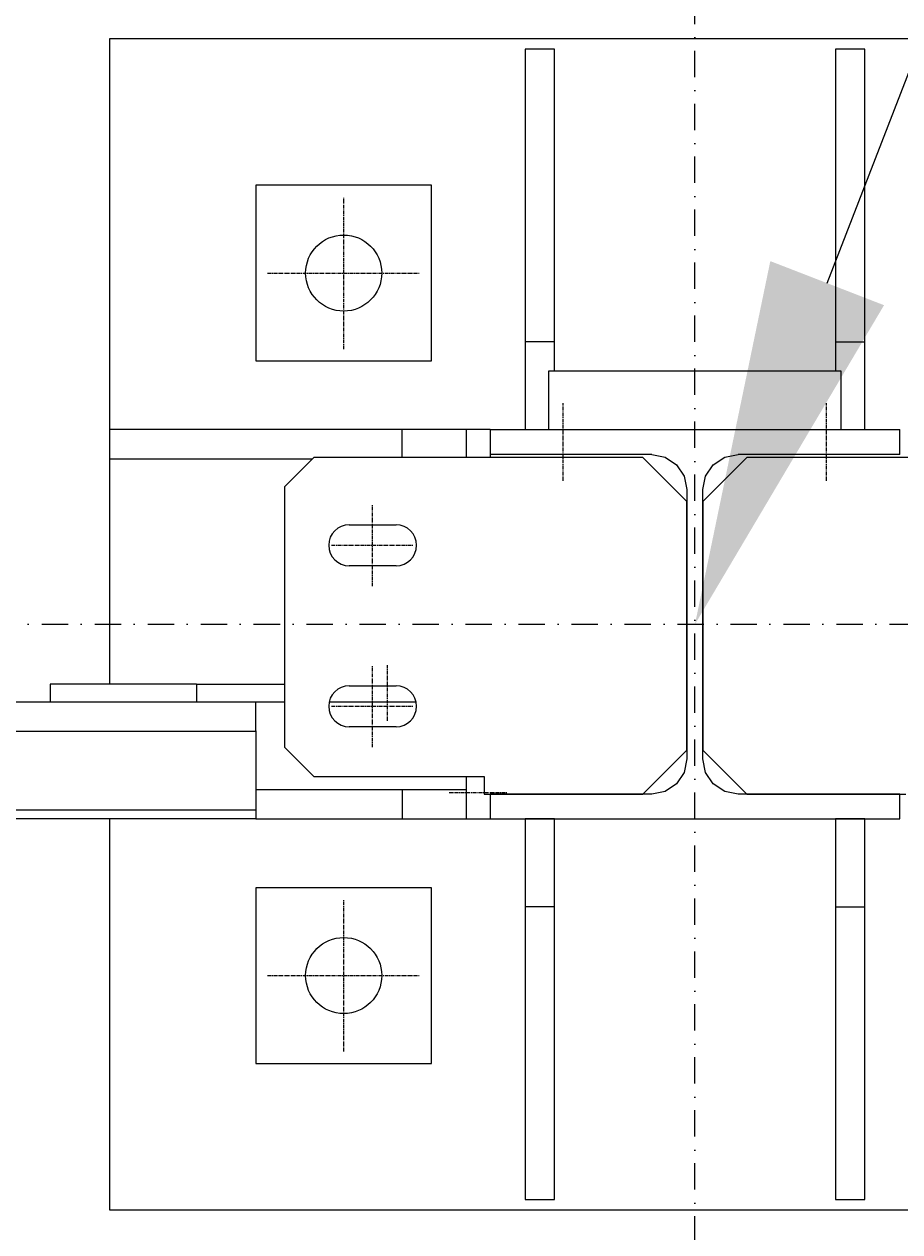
# Model space of a CAD drawing. Header units: millimetres. Extents: x 4047 to 23472, y 1613 to 16682.
# Tile 21 of 86: x 11342 to 11641, y 4428 to 4841. Entities that reach past the tile are written whole.
import ezdxf

# ---------------------------------------------------------------- set-up
doc = ezdxf.new("R2010")
doc.units = ezdxf.units.MM
doc.linetypes.add('CENTER', pattern=[2, 1.25, -0.25, 0.25, -0.25])
doc.linetypes.add('Kropki i Kreski', pattern=[360, 180, -90, 0, -90])
doc.layers.add('Osie_Nr_pióra__101_Nr_pióra__7', color=3, linetype='Continuous', lineweight=18)
for name, color, linetype in [('Rbcs_EX_Osie', 7, 'Continuous'), ('Rbcs_EX_Profile', 7, 'Continuous'), ('Rbcs_EX_Wymiary', 7, 'Continuous')]:
    doc.layers.add(name, color=color, linetype=linetype)
doc.styles.add('RBCS_dim', font='isocpeur.ttf', dxfattribs={"width": 0.9, "oblique": 5})
doc.dimstyles.new('Copy of RBCS_STANDARD', dxfattribs={"dimtxt": 2.5, "dimasz": 2.5, "dimexe": 2, "dimexo": 5, "dimgap": 0.5, "dimtad": 1, "dimdec": 0, "dimtxsty": 'RBCS_dim', "dimblk": 'OBLIQUE', "dimcen": 2.5, "dimclrd": 3, "dimclre": 3, "dimclrt": 6, "dimadec": 0, "dimazin": 0, "dimtfac": 1, "dimtdec": 0, "dimtix": 1, "dimtmove": 0, "dimatfit": 3, "dimfxl": 2, "dimfxlon": 1, "dimarcsym": 0})

# ---------------------------------------------------------------- blocks, each defined once
blk = doc.blocks.new('_OBLIQUE')
at = {"color": 0, "linetype": 'ByBlock'}
blk.add_line((-0.5, -0.5), (0.5, 0.5), dxfattribs=at)
blk = doc.blocks.new('*D309')
at = {"layer": 'Defpoints', "color": 0, "lineweight": 25, "transparency": 16777216}
for p in [(11570.81, 4435.59), (14670.81, 4435.59), (11570.81, 2917.13)]:
    blk.add_point(p, dxfattribs=at)
at = {"layer": 'Rbcs_EX_Wymiary', "color": 3, "lineweight": -2, "transparency": 16777216}
for p, q in [((11570.81, 3017.13), (11570.81, 2817.13)), ((14670.81, 3017.13), (14670.81, 2817.13)), ((14670.81, 2917.13), (11570.81, 2917.13))]:
    blk.add_line(p, q, dxfattribs=at)
at = {"layer": 'Rbcs_EX_Wymiary', "color": 3, "lineweight": -2, "transparency": 16777216, "xscale": 125, "yscale": 125, "zscale": 125, "rotation": 180}
blk.add_blockref('_OBLIQUE', (11570.81, 2917.13), dxfattribs=at)
at = {"layer": 'Rbcs_EX_Wymiary', "color": 3, "lineweight": -2, "transparency": 16777216, "xscale": 125, "yscale": 125, "zscale": 125}
blk.add_blockref('_OBLIQUE', (14670.81, 2917.13), dxfattribs=at)
at = {"layer": 'Rbcs_EX_Wymiary', "color": 6, "transparency": 16777216, "insert": (13120.81, 3004.63), "char_height": 125, "attachment_point": 5, "style": 'RBCS_dim'}
blk.add_mtext('3100', dxfattribs=at)
blk = doc.blocks.new('*D310')
at = {"layer": 'Defpoints', "color": 0, "lineweight": 25, "transparency": 16777216}
for p in [(8185.81, 4456.11), (11570.81, 4435.59), (8185.81, 2917.13)]:
    blk.add_point(p, dxfattribs=at)
at = {"layer": 'Rbcs_EX_Wymiary', "color": 3, "lineweight": -2, "transparency": 16777216}
for p, q in [((8185.81, 3017.13), (8185.81, 2817.13)), ((11570.81, 3017.13), (11570.81, 2817.13)), ((11570.81, 2917.13), (8185.81, 2917.13))]:
    blk.add_line(p, q, dxfattribs=at)
at = {"layer": 'Rbcs_EX_Wymiary', "color": 3, "lineweight": -2, "transparency": 16777216, "xscale": 125, "yscale": 125, "zscale": 125, "rotation": 180}
blk.add_blockref('_OBLIQUE', (8185.81, 2917.13), dxfattribs=at)
at = {"layer": 'Rbcs_EX_Wymiary', "color": 3, "lineweight": -2, "transparency": 16777216, "xscale": 125, "yscale": 125, "zscale": 125}
blk.add_blockref('_OBLIQUE', (11570.81, 2917.13), dxfattribs=at)
at = {"layer": 'Rbcs_EX_Wymiary', "color": 6, "transparency": 16777216, "insert": (9878.31, 3004.63), "char_height": 125, "attachment_point": 5, "style": 'RBCS_dim'}
blk.add_mtext('3385', dxfattribs=at)
blk = doc.blocks.new('*D312')
at = {"layer": 'Defpoints', "color": 0, "lineweight": 25, "transparency": 16777216}
for p in [(8015.81, 4456.11), (21040.81, 4456.08), (21040.81, 2569.59)]:
    blk.add_point(p, dxfattribs=at)
at = {"layer": 'Rbcs_EX_Wymiary', "color": 3, "lineweight": -2, "transparency": 16777216}
for p, q in [((8015.81, 2669.59), (8015.81, 2469.59)), ((21040.81, 2669.59), (21040.81, 2469.59)), ((8015.81, 2569.59), (21040.81, 2569.59))]:
    blk.add_line(p, q, dxfattribs=at)
at = {"layer": 'Rbcs_EX_Wymiary', "color": 3, "lineweight": -2, "transparency": 16777216, "xscale": 125, "yscale": 125, "zscale": 125, "rotation": 180}
blk.add_blockref('_OBLIQUE', (8015.81, 2569.59), dxfattribs=at)
at = {"layer": 'Rbcs_EX_Wymiary', "color": 3, "lineweight": -2, "transparency": 16777216, "xscale": 125, "yscale": 125, "zscale": 125}
blk.add_blockref('_OBLIQUE', (21040.81, 2569.59), dxfattribs=at)
at = {"layer": 'Rbcs_EX_Wymiary', "color": 6, "transparency": 16777216, "insert": (14528.31, 2657.09), "char_height": 125, "attachment_point": 5, "style": 'RBCS_dim'}
blk.add_mtext('13025', dxfattribs=at)

msp = doc.modelspace()

# ---------------------------------------------------------------- linework, layer by layer
at = {"layer": 'Osie_Nr_pióra__101_Nr_pióra__7', "linetype": 'Kropki i Kreski', "ltscale": 0.05}
for p, q in [((11570.81, 2125.66), (11570.83, 14790.71)), ((4560.15, 4635.62), (22959, 4635.58))]:
    msp.add_line(p, q, dxfattribs=at)
at = {"layer": 'Rbcs_EX_Osie', "color": 5, "linetype": 'CENTER'}
for p, q in [((11450.81, 4729.59), (11450.81, 4781.59)), ((11424.81, 4755.59), (11476.81, 4755.59)), ((11525.81, 4684.59), (11525.81, 4711.09)), ((11525.81, 4684.59), (11525.81, 4711.09)), ((11525.81, 4684.59), (11525.81, 4711.09)), ((11525.81, 4684.59), (11525.81, 4711.09)), ((11615.81, 4684.59), (11615.81, 4711.09)), ((11615.81, 4684.59), (11615.81, 4711.09)), ((11615.81, 4684.59), (11615.81, 4711.09)), ((11615.81, 4684.59), (11615.81, 4711.09)), ((11460.69, 4648.59), (11460.69, 4676.59)), ((11446.69, 4662.59), (11474.69, 4662.59)), ((11460.69, 4593.59), (11460.69, 4621.59)), ((11465.81, 4602.59), (11465.81, 4621.59)), ((11465.81, 4602.59), (11465.81, 4621.59)), ((11446.69, 4607.59), (11474.69, 4607.59)), ((11486.81, 4578.09), (11506.81, 4578.09)), ((11450.81, 4489.59), (11450.81, 4541.59)), ((11424.81, 4515.59), (11476.81, 4515.59))]:
    msp.add_line(p, q, dxfattribs=at)
at = {"layer": 'Rbcs_EX_Profile'}
for p, q in [((11770.81, 4835.59), (11370.81, 4835.59)), ((11370.81, 4835.59), (11370.81, 4702.09)), ((11522.81, 4832.09), (11512.81, 4832.09)), ((11512.81, 4832.09), (11512.81, 4702.09)), ((11522.81, 4722.09), (11522.81, 4832.09)), ((11628.81, 4832.09), (11618.81, 4832.09)), ((11618.81, 4832.09), (11618.81, 4722.09)), ((11628.81, 4702.09), (11628.81, 4832.09)), ((11480.81, 4785.59), (11420.81, 4785.59)), ((11420.81, 4785.59), (11420.81, 4725.59)), ((11480.81, 4725.59), (11480.81, 4785.59)), ((11522.81, 4732.09), (11512.81, 4732.09)), ((11618.81, 4732.09), (11628.81, 4732.09)), ((11420.81, 4725.59), (11480.81, 4725.59)), ((11520.81, 4722.09), (11520.81, 4702.09)), ((11620.81, 4722.09), (11520.81, 4722.09)), ((11620.81, 4702.09), (11620.81, 4722.09)), ((11370.81, 4702.09), (11370.81, 4692.09)), ((11492.81, 4702.09), (11370.81, 4702.09)), ((11470.81, 4692.59), (11470.81, 4702.09)), ((11500.81, 4702.09), (11492.81, 4702.09)), ((11492.81, 4692.59), (11492.81, 4702.09)), ((11500.81, 4702.09), (11500.81, 4692.59)), ((11500.81, 4702.09), (11640.81, 4702.09)), ((11500.81, 4702.09), (11500.81, 4693.59)), ((11512.81, 4702.09), (11520.81, 4702.09)), ((11520.81, 4702.09), (11620.81, 4702.09)), ((11620.81, 4702.09), (11628.81, 4702.09)), ((11640.81, 4693.59), (11640.81, 4702.09)), ((11370.81, 4692.09), (11440.06, 4692.09)), ((11370.81, 4692.09), (11370.81, 4615.09)), ((11440.56, 4692.59), (11430.56, 4682.59)), ((11553.06, 4692.59), (11440.56, 4692.59)), ((11556.06, 4693.59), (11500.81, 4693.59)), ((11568.06, 4677.59), (11553.06, 4692.59)), ((11556.06, 4693.59), (11560.65, 4692.67)), ((11560.65, 4692.67), (11564.55, 4690.07)), ((11588.56, 4692.59), (11573.56, 4677.59)), ((11577.08, 4690.07), (11580.97, 4692.67)), ((11580.97, 4692.67), (11585.56, 4693.59)), ((11640.81, 4693.59), (11585.56, 4693.59)), ((11701.06, 4692.59), (11588.56, 4692.59)), ((11564.55, 4690.07), (11567.15, 4686.18)), ((11574.47, 4686.18), (11577.08, 4690.07)), ((11567.15, 4686.18), (11568.06, 4681.59)), ((11573.56, 4681.59), (11574.47, 4686.18)), ((11430.56, 4682.59), (11430.56, 4593.59)), ((11568.06, 4681.59), (11568.06, 4589.59)), ((11573.56, 4589.59), (11573.56, 4681.59)), ((11568.06, 4592.59), (11568.06, 4677.59)), ((11573.56, 4677.59), (11573.56, 4592.59)), ((11452.69, 4669.59), (11468.69, 4669.59)), ((11468.69, 4655.59), (11452.69, 4655.59)), ((11400.56, 4615.09), (11350.56, 4615.09)), ((11350.56, 4615.09), (11350.56, 4609.09)), ((11400.56, 4615.09), (11400.56, 4609.09)), ((11400.56, 4615.09), (11430.56, 4615.09)), ((11452.69, 4614.59), (11468.69, 4614.59)), ((8335.56, 4609.09), (11350.81, 4609.08)), ((11350.56, 4609.09), (11400.56, 4609.09)), ((11400.56, 4609.09), (11430.56, 4609.09)), ((11420.81, 4599.09), (11420.81, 4609.09)), ((11445.98, 4609.09), (11475.39, 4609.09)), ((11468.69, 4600.59), (11452.69, 4600.59)), ((8335.56, 4599.09), (11421.06, 4599.08)), ((11420.81, 4599.09), (11420.81, 4569.09)), ((11430.56, 4593.59), (11440.56, 4583.59)), ((11553.06, 4577.59), (11568.06, 4592.59)), ((11573.56, 4592.59), (11588.56, 4577.59)), ((11568.06, 4589.59), (11567.15, 4585)), ((11574.47, 4585), (11573.56, 4589.59)), ((11567.15, 4585), (11564.55, 4581.1)), ((11577.08, 4581.1), (11574.47, 4585)), ((11440.56, 4583.59), (11498.81, 4583.59)), ((11492.81, 4569.09), (11492.81, 4583.59)), ((11498.81, 4583.59), (11498.81, 4577.59)), ((11564.55, 4581.1), (11560.65, 4578.5)), ((11580.97, 4578.5), (11577.08, 4581.1)), ((11492.81, 4579.09), (11420.81, 4579.09)), ((11470.81, 4579.09), (11470.81, 4569.09)), ((11498.81, 4577.59), (11553.06, 4577.59)), ((11500.81, 4577.59), (11500.81, 4569.09)), ((11556.06, 4577.59), (11500.81, 4577.59)), ((11500.81, 4577.59), (11500.81, 4569.09)), ((11560.65, 4578.5), (11556.06, 4577.59)), ((11585.56, 4577.59), (11580.97, 4578.5)), ((11640.81, 4577.59), (11585.56, 4577.59)), ((11588.56, 4577.59), (11642.81, 4577.59)), ((11640.81, 4569.09), (11640.81, 4577.59)), ((11421.06, 4572.09), (8335.56, 4572.09)), ((11421.06, 4569.08), (8335.56, 4569.09)), ((11370.81, 4569.09), (11370.81, 4435.59)), ((11420.81, 4569.09), (11500.81, 4569.09)), ((11492.81, 4569.09), (11500.81, 4569.09)), ((11500.81, 4569.09), (11640.81, 4569.09)), ((11522.81, 4569.09), (11512.81, 4569.09)), ((11512.81, 4569.09), (11512.81, 4439.09)), ((11522.81, 4439.09), (11522.81, 4569.09)), ((11628.81, 4569.09), (11618.81, 4569.09)), ((11618.81, 4569.09), (11618.81, 4439.09)), ((11628.81, 4439.09), (11628.81, 4569.09)), ((11480.81, 4545.59), (11420.81, 4545.59)), ((11420.81, 4545.59), (11420.81, 4485.59)), ((11480.81, 4485.59), (11480.81, 4545.59)), ((11522.81, 4539.09), (11512.81, 4539.09)), ((11618.81, 4539.09), (11628.81, 4539.09)), ((11420.81, 4485.59), (11480.81, 4485.59)), ((11370.81, 4435.59), (11770.81, 4435.59)), ((11512.81, 4439.09), (11522.81, 4439.09)), ((11618.81, 4439.09), (11628.81, 4439.09))]:
    msp.add_line(p, q, dxfattribs=at)
for centre in [(11450.81, 4755.59), (11450.81, 4515.59)]:
    msp.add_circle(centre, 13, dxfattribs=at)
for centre, start, end in [((11452.69, 4662.59), 90, 270), ((11468.69, 4662.59), 270, 90), ((11452.69, 4607.59), 90, 270), ((11468.69, 4607.59), 270, 90)]:
    msp.add_arc(centre, 7, start, end, dxfattribs=at)
at = {"layer": 'Rbcs_EX_Wymiary', "color": 3}
msp.add_lwpolyline([(11615.99, 4752.14), (11907.14, 5503.32)], dxfattribs=at)
msp.add_solid([(11596.56, 4759.67), (11570.81, 4635.59), (11635.41, 4744.61)], dxfattribs=at)

# ---------------------------------------------------------------- dimensions: what is measured, and where the dimension line sits
at = {"layer": 'Rbcs_EX_Wymiary'}
for base, p1, p2, picture, middle in [((21040.81, 2569.59), (8015.81, 4456.11), (21040.81, 4456.08), '*D312', (14528.31, 2657.09)), ((8185.81, 2917.13), (11570.81, 4435.59), (8185.81, 4456.11), '*D310', (9878.31, 3004.63)), ((11570.81, 2917.13), (14670.81, 4435.59), (11570.81, 4435.59), '*D309', (13120.81, 3004.63))]:
    dim = msp.add_linear_dim(base=base, p1=p1, p2=p2, dimstyle='Copy of RBCS_STANDARD', dxfattribs=at)
    dim.commit()
    dim.dimension.update_dxf_attribs({"geometry": picture, "text_midpoint": middle})

doc.saveas('drawing.dxf')
